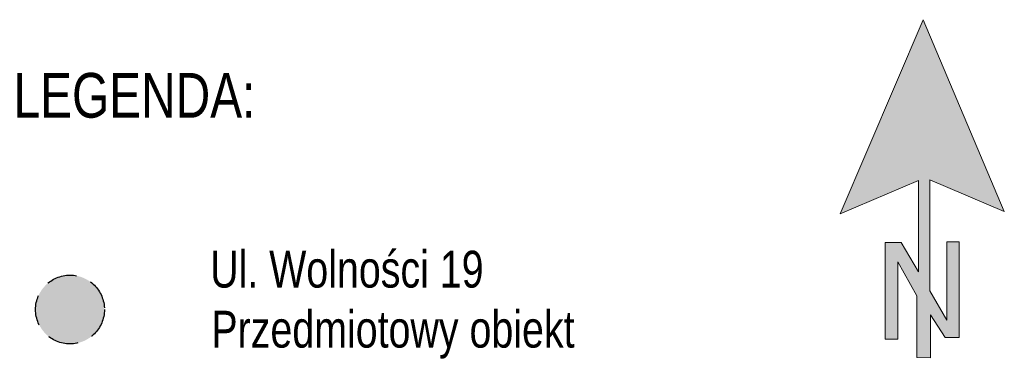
# Model space of a CAD drawing. Header units: millimetres. Extents: x 284606 to 569416, y -192995 to -95103.
# Tile 35 of 178: x 290156 to 290477, y -104846 to -104735. Entities that reach past the tile are written whole.
import ezdxf

# ---------------------------------------------------------------- set-up
doc = ezdxf.new("R2010")
doc.units = ezdxf.units.MM
doc.linetypes.add('1.0_0.5', pattern=[1.5, 1, -0.5])
doc.layers.add('!STR_Opisy 0.09', color=8, linetype='Continuous', lineweight=9)
doc.layers.add('kreska_wymiar', color=4, linetype='Continuous', lineweight=5)
doc.layers.add('CIENKA', color=3, linetype='Continuous')
doc.styles.add('1_50', font='txt', dxfattribs={"width": 0.8})

msp = doc.modelspace()

# ---------------------------------------------------------------- hatches: boundary and pattern name
at = {"layer": '!STR_Opisy 0.09'}
h = msp.add_hatch(color=7, dxfattribs=at)
h.dxf.hatch_style = 1
h.paths.add_polyline_path([(290450.71, -104734.88), (290423.69, -104798.21), (290449.21, -104787.36), (290449.21, -104817.16), (290443.52, -104807.51), (290438.35, -104807.51), (290438.35, -104839.04), (290442.48, -104839.04), (290442.48, -104813.89), (290448.69, -104824.91), (290448.69, -104845.07), (290453.13, -104845.14), (290453.13, -104831.17), (290457.88, -104838.5), (290462.49, -104838.5), (290462.49, -104807.31), (290458.42, -104807.31), (290458.42, -104832.94), (290452.86, -104823.29), (290452.86, -104787.08), (290477.19, -104797.44)])
at = {"layer": 'CIENKA', "linetype": '1.0_0.5', "ltscale": 10, "true_color": 0xff0505}
h = msp.add_hatch(color=1, dxfattribs=at)
h.dxf.hatch_style = 1
h.paths.add_polyline_path([(290183.7, -104829.42, 1), (290161.27, -104829.42, 1)])

# ---------------------------------------------------------------- linework, layer by layer
at = {"layer": '!STR_Opisy 0.09', "color": 7}
msp.add_lwpolyline([(290448.69, -104845.07), (290448.69, -104824.91), (290442.48, -104813.89), (290442.48, -104839.04), (290438.35, -104839.04), (290438.35, -104807.51), (290443.52, -104807.51), (290449.21, -104817.16), (290449.21, -104787.36), (290423.69, -104798.21), (290450.71, -104734.88), (290477.19, -104797.44), (290452.86, -104787.08), (290452.86, -104823.29), (290458.42, -104832.94), (290458.42, -104807.31), (290462.49, -104807.31), (290462.49, -104838.5), (290457.88, -104838.5), (290453.13, -104831.17), (290453.13, -104845.14), (290448.69, -104845.07)], dxfattribs=at)
at = {"layer": 'CIENKA', "color": 1, "linetype": '1.0_0.5', "ltscale": 10, "true_color": 0xff0505}
msp.add_circle((290172.49, -104829.42), 11.22, dxfattribs=at)

# ---------------------------------------------------------------- texts
at = {"layer": '!STR_Opisy 0.09', "color": 7, "char_height": 12, "width": 374.7478, "attachment_point": 1, "style": '1_50'}
for s, insert in [('\\A1;Ul. Wolności 19', (290218.19, -104810.26)), ('\\A1;Przedmiotowy obiekt', (290218.59, -104829.83))]:
    msp.add_mtext(s, dxfattribs=dict(at, insert=insert))
at = {"layer": 'kreska_wymiar', "color": 7, "insert": (290154.07, -104752.26), "char_height": 14.58, "width": 562.1217, "attachment_point": 1, "style": '1_50'}
msp.add_mtext('LEGENDA:', dxfattribs=at)

doc.saveas('drawing.dxf')
